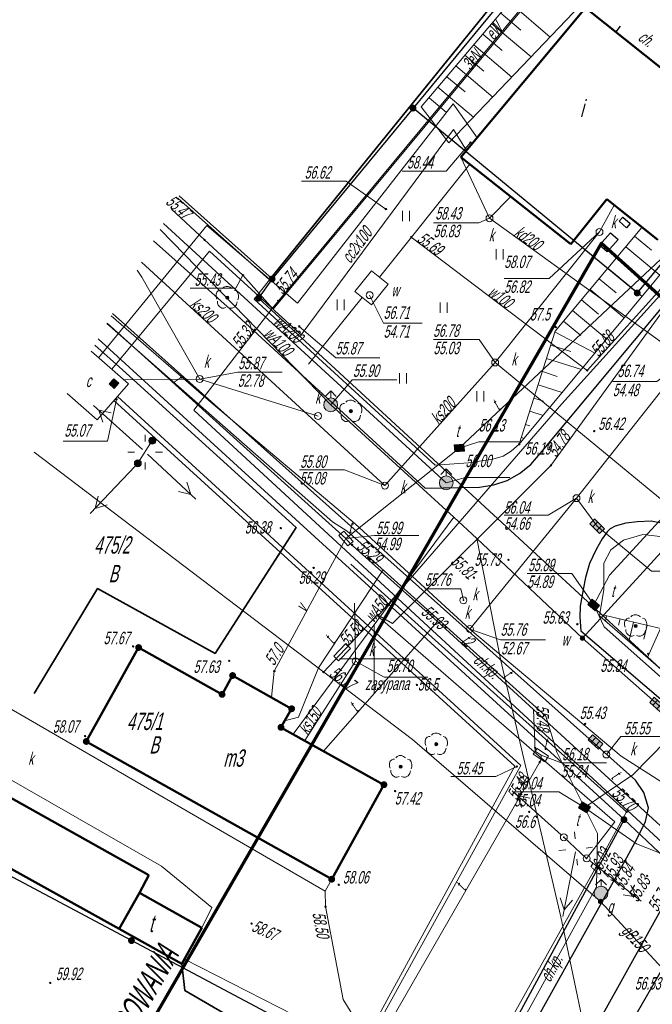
# Model space of a CAD drawing. Header units: millimetres. Extents: x 6567289036 to 6568990308, y 5976640423 to 5977332400.
# Tile 36 of 216: x 6567392461 to 6567438116, y 5976947484 to 5977018545. Entities that reach past the tile are written whole.
import ezdxf

# ---------------------------------------------------------------- set-up
doc = ezdxf.new("R2010")
doc.units = ezdxf.units.MM
doc.layers.add('0_PODKŁADANKI', color=7, linetype='Continuous')
doc.styles.get("Standard").update_dxf_attribs({"font": 'arial.ttf'})

# ---------------------------------------------------------------- blocks, each defined once
blk = doc.blocks.new('EGBP04_03')
at = {"linetype": 'Continuous', "lineweight": 13}
for color, points in [(7, [(0, -0.5, 1), (0, 0.5, 1)]), (0, [(0, -0.1, 1), (0, 0.1, 1)])]:
    blk.add_hatch(color=color, dxfattribs=at).paths.add_polyline_path(points)
at = {"color": 0, "linetype": 'Continuous', "lineweight": 13}
blk.add_circle((0, 0), 0.1, dxfattribs=at)
blk = doc.blocks.new('RTPW01')
at = {"linetype": 'Continuous', "lineweight": 13}
blk.add_hatch(color=0, dxfattribs=at).paths.add_polyline_path([(0, -0.1, 1), (0, 0.1, 1)])
at = {"color": 0, "linetype": 'Continuous', "lineweight": 13}
blk.add_circle((0, 0), 0.1, dxfattribs=at)
blk = doc.blocks.new('RTPW02')
at = {"linetype": 'Continuous', "lineweight": 13}
blk.add_hatch(color=0, dxfattribs=at).paths.add_polyline_path([(0, -0.1, 1), (0, 0.1, 1)])
at = {"color": 0, "linetype": 'Continuous', "lineweight": 13}
blk.add_circle((0, 0), 0.1, dxfattribs=at)
blk = doc.blocks.new('SUUS22_1B')
at = {"linetype": 'Continuous', "lineweight": 18}
blk.add_hatch(color=7, dxfattribs=at).paths.add_polyline_path([(-0.7, 0.5), (0.7, 0.5), (0.7, -0.5), (-0.7, -0.5), (-0.7, 0.5)])
at = {"color": 0, "linetype": 'Continuous', "lineweight": 18, "flags": 128}
blk.add_lwpolyline([(-0.7, 0.5), (0.7, 0.5), (0.7, -0.5), (-0.7, -0.5), (-0.7, 0.5)], close=True, dxfattribs=at)
blk = doc.blocks.new('SUUS22_1A')
at = {"linetype": 'Continuous', "lineweight": 18}
blk.add_hatch(color=7, dxfattribs=at).paths.add_polyline_path([(-0.5, 0.5), (0.5, 0.5), (0.5, -0.5), (-0.5, -0.5), (-0.5, 0.5)])
at = {"color": 0, "linetype": 'Continuous', "lineweight": 18, "flags": 128}
blk.add_lwpolyline([(-0.5, 0.5), (0.5, 0.5), (0.5, -0.5), (-0.5, -0.5), (-0.5, 0.5)], close=True, dxfattribs=at)
blk = doc.blocks.new('SUUS22_01')
at = {"color": 0, "linetype": 'Continuous', "lineweight": 13}
blk.add_circle((0, 0), 0.5, dxfattribs=at)
blk = doc.blocks.new('SUUS25')
at = {"linetype": 'Continuous', "lineweight": 13}
blk.add_hatch(color=0, dxfattribs=at).paths.add_polyline_path([(0, -0.32, 1), (0, 0.32, 1)])
at = {"color": 0, "linetype": 'Continuous', "lineweight": 13}
blk.add_circle((0, 0), 0.316, dxfattribs=at)
blk = doc.blocks.new('SUUS05')
at = {"linetype": 'Continuous', "lineweight": 18}
blk.add_hatch(color=7, dxfattribs=at).paths.add_polyline_path([(-1, 0.5), (-1, -0.5), (1, -0.5), (1, 0.5), (-0.9, 0.5)])
at = {"color": 0, "linetype": 'Continuous', "lineweight": 18, "flags": 128}
for points in [[(-1, 0.5), (-1, -0.5), (1, -0.5), (1, 0.5), (-0.9, 0.5)], [(-0.4, 0.5), (-0.4, -0.5)]]:
    blk.add_lwpolyline(points, close=True, dxfattribs=at)
blk.add_lwpolyline([(0.4, 0.5), (0.4, -0.5)], dxfattribs=at)
blk = doc.blocks.new('BUIB04_01')
at = {"linetype": 'Continuous', "lineweight": 18}
blk.add_hatch(color=7, dxfattribs=at).paths.add_polyline_path([(0, -0.5, 1), (0, 0.5, 1)])
at = {"color": 0, "linetype": 'Continuous', "lineweight": 18}
blk.add_circle((0, 0), 0.5, dxfattribs=at)
blk = doc.blocks.new('SUUS02')
at = {"linetype": 'Continuous', "lineweight": 18}
blk.add_hatch(color=7, dxfattribs=at).paths.add_polyline_path([(0, -1, 1), (0, 1, 1)])
at = {"color": 0, "linetype": 'Continuous', "lineweight": 18, "flags": 128}
for points in [[(0, 2), (-0.8, 1.2)], [(0, 1), (0, 2)], [(0, 2), (0.8, 1.2)]]:
    blk.add_lwpolyline(points, dxfattribs=at)
at = {"color": 0, "linetype": 'Continuous', "lineweight": 18}
blk.add_circle((0, 0), 1, dxfattribs=at)
blk = doc.blocks.new('SUSM01_01')
at = {"color": 0, "linetype": 'Continuous', "lineweight": 18, "flags": 128}
for points in [[(-1, 1), (-1.7, 1.7)], [(1.1, 1), (1.7, 1.7)], [(-1, -1.1), (-1.7, -1.8)], [(1.1, -1.1), (1.7, -1.7)]]:
    blk.add_lwpolyline(points, dxfattribs=at)
blk = doc.blocks.new('SUPE04')
at = {"color": 0, "linetype": 'Continuous', "lineweight": 18, "flags": 128}
for points in [[(0.5, 0), (10, 0)], [(9, 0), (7.4, 0.9)], [(9, 0), (7.4, -0.9)]]:
    blk.add_lwpolyline(points, dxfattribs=at)
blk = doc.blocks.new('SUPS01_08')
at = {"linetype": 'Continuous', "lineweight": 13}
blk.add_hatch(color=0, dxfattribs=at).paths.add_polyline_path([(0, -0.1, 1), (0, 0.1, 1)])
at = {"color": 0, "linetype": 'Continuous', "lineweight": 13}
blk.add_circle((0, 0), 0.1, dxfattribs=at)
blk = doc.blocks.new('OBOP02_01')
at = {"linetype": 'Continuous', "lineweight": 13}
blk.add_hatch(color=0, dxfattribs=at).paths.add_polyline_path([(0, -0.22, 1), (0, 0.22, 1)])
at = {"color": 0, "linetype": 'Continuous', "lineweight": 18, "flags": 128}
for points in [[(0.7, 1.3), (0.4, 1.5), (0.1, 1.6), (-0.2, 1.6), (-0.5, 1.5), (-0.7, 1.3)], [(-0.9, 1.1), (-1.1, 1.1), (-1.3, 1), (-1.5, 0.8), (-1.6, 0.5), (-1.6, 0.1), (-1.5, -0.2)], [(1.5, -0.3), (1.6, 0), (1.6, 0.3), (1.5, 0.7), (1.3, 1), (1, 1.1)], [(-1.4, -0.5), (-1.4, -0.8), (-1.3, -1.1), (-1.1, -1.3), (-0.8, -1.5), (-0.5, -1.5), (-0.2, -1.4)], [(0.1, -1.4), (0.4, -1.5), (0.7, -1.5), (1.1, -1.3), (1.3, -1), (1.4, -0.6)]]:
    blk.add_lwpolyline(points, dxfattribs=at)
at = {"color": 0, "linetype": 'Continuous', "lineweight": 13}
blk.add_circle((0, 0), 0.224, dxfattribs=at)
blk = doc.blocks.new('PTTU04_1')
at = {"color": 0, "linetype": 'Continuous', "lineweight": 18, "flags": 128}
for points in [[(-0.5, 0.7), (-0.5, -0.8)], [(0.5, 0.7), (0.5, -0.8)]]:
    blk.add_lwpolyline(points, dxfattribs=at)

msp = doc.modelspace()

# ---------------------------------------------------------------- linework, layer by layer
at = {"layer": '0_PODKŁADANKI', "lineweight": 35, "flags": 128}
for points in [[(6567428513.345362, 5977022025.753954), (6567410486.345362, 5976999772.753954), (6567403871.345362, 5977005663.753954)], [(6567393506.345362, 5976969912.753954), (6567398086.345362, 5976977492.753954), (6567406566.345362, 5976972812.753954), (6567412406.345362, 5976981892.753954), (6567399886.345362, 5976993262.753954), (6567397880.345362, 5976995066.753954)], [(6567414336.345362, 5976921872.753954), (6567417416.345362, 5976927752.753954), (6567411786.345362, 5976944172.753954), (6567404386.345362, 5976948472.753954), (6567404166.345362, 5976950402.753954)]]:
    msp.add_lwpolyline(points, dxfattribs=at)
at = {"layer": '0_PODKŁADANKI', "lineweight": 18, "flags": 128}
for points in [[(6567420846.345362, 5977012162.753954), (6567428841.345362, 5977021847.753954)], [(6567429335.345362, 5977021579.753954), (6567421446.345362, 5977012252.753954)], [(6567423426.345362, 5977009662.753954), (6567432967.345362, 5977019606.753954)], [(6567410676.345362, 5976999832.753954), (6567420846.345362, 5977012162.753954)], [(6567420846.345362, 5977012162.753954), (6567437026.345362, 5976998822.753954)], [(6567421446.345362, 5977012252.753954), (6567423426.345362, 5977009662.753954)], [(6567437026.345362, 5976998822.753954), (6567447625.345362, 5977011645.753954)], [(6567403961.345362, 5977005823.753954), (6567410676.345362, 5976999832.753954)], [(6567441676.345362, 5977003742.753954), (6567428516.345362, 5976987902.753954), (6567427936.345362, 5976987402.753954), (6567427346.345362, 5976987032.753954), (6567426596.345362, 5976986822.753954), (6567424856.345362, 5976986552.753954), (6567422446.345362, 5976986392.753954)], [(6567428516.345362, 5976987902.753954), (6567431116.345362, 5976996062.753954), (6567437366.345362, 5977003552.753954)], [(6567422446.345362, 5976986392.753954), (6567409376.345362, 5976998382.753954), (6567410486.345362, 5976999772.753954)], [(6567409706.345362, 5976998452.753954), (6567410676.345362, 5976999832.753954)], [(6567443626.345362, 5976967172.753954), (6567409706.345362, 5976998452.753954)], [(6567436076.345362, 5976960812.753954), (6567398126.345362, 5976995501.753954)], [(6567402026.345362, 5976988162.753954), (6567400986.345362, 5976986532.753954)], [(6567434622.807687, 5976979321.49756), (6567435124.200383, 5976980295.700907), (6567436043.65381, 5976980991.141991), (6567437425.408957, 5976981379.259321), (6567438683.247181, 5976981237.043081), (6567439530.961826, 5976980602.639246), (6567441853.400214, 5976978630.892756), (6567443145.135481, 5976980182.824238)], [(6567420496.345362, 5976933142.753954), (6567422994.361705, 5976937655.502974), (6567426342.006224, 5976943590.545176), (6567434766.95997, 5976958665.408381), (6567436260.783773, 5976961365.678553), (6567422451.746356, 5976973774.434593), (6567416370.903897, 5976979241.924596)], [(6567434306.345362, 5976975522.753954), (6567434626.345362, 5976977422.753954), (6567434622.807687, 5976979321.49756)], [(6567477336.345362, 5976939502.753954), (6567477016.345362, 5976939082.753954), (6567473776.345362, 5976940852.753954), (6567459646.345362, 5976953582.753954), (6567459266.345362, 5976953112.753954), (6567455565.678967, 5976956672.909299), (6567444480.641101, 5976966670.956593), (6567434306.345362, 5976975522.753954)], [(6567434326.345362, 5976975642.753954), (6567438816.345362, 5976974582.753954), (6567456156.345362, 5976960182.753954), (6567460796.345362, 5976956132.753954), (6567471216.345362, 5976949712.753954), (6567480436.345362, 5976944682.753954)], [(6567401046.345362, 5976973232.753954), (6567397266.345362, 5976966452.753954)], [(6567407066.345362, 5976969852.753954), (6567401046.345362, 5976973232.753954)], [(6567407826.345362, 5976971212.753954), (6567407066.345362, 5976969852.753954)], [(6567412086.345362, 5976968812.753954), (6567407826.345362, 5976971212.753954)], [(6567405606.345362, 5976952992.753954), (6567406336.345362, 5976954462.753954), (6567402706.345362, 5976957442.753953), (6567388526.345362, 5976965562.753954), (6567390786.345362, 5976969382.753954), (6567414496.345362, 5976955652.753954), (6567414976.345362, 5976956512.753954)], [(6567411316.345362, 5976967472.753954), (6567412086.345362, 5976968812.753954)], [(6567418746.345362, 5976963332.753954), (6567411316.345362, 5976967472.753954)], [(6567397266.345362, 5976966452.753954), (6567414976.345362, 5976956512.753954)], [(6567414976.345362, 5976956512.753954), (6567418746.345362, 5976963332.753954)], [(6567400526.345362, 5976952082.753954), (6567379807.345362, 5976963095.753954)], [(6567436076.345362, 5976960812.753954), (6567416336.345362, 5976924322.753954)], [(6567441906.345362, 5976955342.753954), (6567436076.345362, 5976960812.753954)], [(6567431729.599092, 5976959539.655095), (6567433378.336569, 5976958014.056304)], [(6567414496.345362, 5976955652.753954), (6567414537.296734, 5976954531.282506), (6567415800.10845, 5976947842.549506), (6567421156.676986, 5976939204.331522), (6567422994.361705, 5976937655.502974)], [(6567430626.345362, 5976935792.753954), (6567440756.345362, 5976953352.753954)], [(6567412056.345362, 5976945962.753954), (6567400526.345362, 5976952082.753954)], [(6567420496.345362, 5976933142.753954), (6567420446.345362, 5976933232.753954), (6567420467.72006, 5976933685.850367), (6567420042.646335, 5976934924.456409), (6567418708.363241, 5976937207.573153), (6567415616.879412, 5976942133.856288), (6567412278.257594, 5976946709.605599), (6567404346.345362, 5976950742.753954)]]:
    msp.add_lwpolyline(points, dxfattribs=at)
at = {"layer": '0_PODKŁADANKI', "linetype": 'Continuous', "lineweight": 25, "flags": 128}
for points in [[(6567428841.345362, 5977021847.753954), (6567420846.345362, 5977012162.753954)], [(6567435804.345362, 5977018065.753954), (6567435486.345362, 5977017672.753954)], [(6567402124.345362, 5977002574.753954), (6567407856.345362, 5976997462.753954), (6567421716.345362, 5976984742.753954), (6567425656.345362, 5976984812.753954), (6567426686.345362, 5976984982.753954), (6567427636.345362, 5976985282.753954), (6567428536.345362, 5976985782.753954), (6567429346.345362, 5976986432.753954), (6567430156.345362, 5976987402.753954), (6567446776.345362, 5977007302.753954), (6567447146.345362, 5977007772.753954), (6567447226.345362, 5977008382.753954), (6567447066.345362, 5977009202.753954), (6567446726.345362, 5977010042.753954), (6567446406.345362, 5977010582.753954), (6567439429.345362, 5977016096.753954)], [(6567420846.345362, 5977012162.753954), (6567410676.345362, 5976999832.753954)], [(6567437026.345362, 5976998822.753954), (6567420846.345362, 5977012162.753954)], [(6567447625.345362, 5977011645.753954), (6567437026.345362, 5976998822.753954)], [(6567410676.345362, 5976999832.753954), (6567403961.345362, 5977005823.753954)], [(6567410676.345362, 5976999832.753954), (6567409706.345362, 5976998452.753954)], [(6567443626.345362, 5976967172.753954), (6567409706.345362, 5976998452.753954)], [(6567421886.345362, 5976932352.753954), (6567427720.887518, 5976942718.183038), (6567436127.309269, 5976957823.774841), (6567437042.794329, 5976959505.205244), (6567437636.214767, 5976960670.930112), (6567437832.901627, 5976961671.575739), (6567437509.834615, 5976962780.404442), (6567436896.619773, 5976963666.182482), (6567399160.345362, 5976997330.753954)], [(6567436076.345362, 5976960812.753954), (6567398126.345362, 5976995501.753954)], [(6567438786.345362, 5976982202.753954), (6567438026.345362, 5976982352.753954), (6567437036.345362, 5976982312.753954), (6567436206.345362, 5976982202.753954), (6567435446.345362, 5976981992.753954), (6567435086.345362, 5976981792.753954), (6567434866.345362, 5976981592.753954), (6567434496.345362, 5976981082.753954), (6567434056.345362, 5976980312.753954), (6567433586.345362, 5976979292.753954), (6567433296.345362, 5976978282.753954), (6567433116.345362, 5976977422.753954), (6567432906.345362, 5976976212.753954), (6567432876.345362, 5976975422.753954), (6567432956.345362, 5976974432.753954), (6567443513.055226, 5976965412.857197)], [(6567401046.345362, 5976973232.753954), (6567397266.345362, 5976966452.753954)], [(6567407066.345362, 5976969852.753954), (6567401046.345362, 5976973232.753954)], [(6567407826.345362, 5976971212.753954), (6567407066.345362, 5976969852.753954)], [(6567412086.345362, 5976968812.753954), (6567407826.345362, 5976971212.753954)], [(6567412086.345362, 5976968812.753954), (6567411316.345362, 5976967472.753954)], [(6567418746.345362, 5976963332.753954), (6567411316.345362, 5976967472.753954)], [(6567414976.345362, 5976956512.753954), (6567397266.345362, 5976966452.753954)], [(6567418746.345362, 5976963332.753954), (6567414976.345362, 5976956512.753954)], [(6567400526.345362, 5976952082.753954), (6567379807.345362, 5976963095.753954)], [(6567436076.345362, 5976960812.753954), (6567416336.345362, 5976924322.753954)], [(6567441906.345362, 5976955342.753954), (6567436076.345362, 5976960812.753954)], [(6567476506.345362, 5976927842.753954), (6567450939.492299, 5976950965.088134), (6567443881.006029, 5976957379.294816), (6567442908.718981, 5976958060.30599), (6567441963.26393, 5976958330.204515), (6567441072.264505, 5976958077.80039), (6567440220.957372, 5976957026.5912), (6567439520.345037, 5976955716.042579), (6567431111.370802, 5976940601.446578)], [(6567440756.345362, 5976953352.753954), (6567430626.345362, 5976935792.753954)], [(6567412056.345362, 5976945962.753954), (6567400526.345362, 5976952082.753954)]]:
    msp.add_lwpolyline(points, dxfattribs=at)
at = {"layer": '0_PODKŁADANKI', "linetype": 'Continuous', "lineweight": 18, "flags": 128}
for points in [[(6567403418.345362, 5977004862.753954), (6567405806.345362, 5977002652.753954), (6567408576.345362, 5977000102.753954), (6567410746.345362, 5976997642.753954), (6567430212.345362, 5977021103.753954)], [(6567480346.345362, 5976820602.753954), (6567487686.345362, 5976837452.753954), (6567490396.345362, 5976844702.753954), (6567493066.345362, 5976848132.753954), (6567498106.345362, 5976860252.753954), (6567502946.345362, 5976867632.753954), (6567511786.345362, 5976885232.753954), (6567512606.345362, 5976891732.753954), (6567504026.345362, 5976897192.753953), (6567498716.345362, 5976902232.753954), (6567495126.345362, 5976908132.753954), (6567471616.345362, 5976929802.753954), (6567441046.345362, 5976957112.753954), (6567405036.345362, 5976990362.753954), (6567410676.345362, 5976997712.753954), (6567430122.345362, 5977021151.753954)], [(6567427826.345362, 5977019782.753954), (6567430756.345362, 5977017292.753954)], [(6567427176.345362, 5977019022.753954), (6567428616.345362, 5977017792.753954)], [(6567426526.345362, 5977018252.753954), (6567429366.345362, 5977015852.753954)], [(6567425876.345362, 5977017492.753954), (6567427276.345362, 5977016312.753954)], [(6567425236.345362, 5977016732.753954), (6567427976.345362, 5977014402.753954)], [(6567424586.345362, 5977015972.753954), (6567425946.345362, 5977014822.753954)], [(6567423936.345362, 5977015202.753954), (6567426596.345362, 5977012962.753954)], [(6567423296.345362, 5977014432.753954), (6567424606.345362, 5977013342.753954)], [(6567422646.345362, 5977013672.753954), (6567425206.345362, 5977011512.753954)], [(6567398146.345362, 5976994152.753954), (6567405966.345362, 5977003692.753953), (6567412516.345362, 5976998092.753954), (6567423746.345362, 5977012462.753954), (6567425506.345362, 5977009992.753954)], [(6567422006.345362, 5977012912.753954), (6567423256.345362, 5977011852.753954)], [(6567448879.345362, 5977010963.753954), (6567445026.345362, 5977005692.753953), (6567431576.345362, 5976990822.753954), (6567418306.345362, 5976975492.753954), (6567435406.345362, 5976960662.753954), (6567433378.336569, 5976958014.056304)], [(6567424706.345362, 5977009092.753954), (6567423766.345362, 5977010622.753954), (6567412766.345362, 5976995792.753954), (6567406166.345362, 5977001842.753954), (6567399106.345362, 5976993322.753954)], [(6567424986.345362, 5977009672.753954), (6567423246.345362, 5977007622.753954), (6567420071.345362, 5977007622.753954)], [(6567424956.345362, 5976974562.753954), (6567432646.345362, 5976984012.753954), (6567440546.345362, 5976994002.753954), (6567450076.345362, 5977005632.753954), (6567452619.345362, 5977008932.753954)], [(6567418416.345362, 5976999972.753954), (6567424946.345362, 5977008112.753954)], [(6567420716.345362, 5977002842.753954), (6567433406.345362, 5976993232.753954), (6567445406.345362, 5977006502.753954), (6567452901.345362, 5977008779.753954)], [(6567440546.345362, 5976994002.753954), (6567426366.345362, 5977004212.753954), (6567424306.345362, 5977008622.753954)], [(6567418896.345362, 5977004872.753954), (6567416016.345362, 5977006882.753954), (6567412790.345362, 5977006882.753954)], [(6567457515.345362, 5977006273.753954), (6567455256.345362, 5977003832.753954), (6567448676.345362, 5976997552.753954), (6567440266.345362, 5977002712.753954), (6567424186.345362, 5976987632.753954), (6567416006.345362, 5976981102.753954)], [(6567433226.345362, 5976961692.753953), (6567436716.345362, 5976964052.753954), (6567441516.345362, 5976968962.753954), (6567440226.345362, 5976969772.753954), (6567434636.345362, 5976974732.753954), (6567433886.345362, 5976976302.753954), (6567435026.345362, 5976978462.753954), (6567443306.345362, 5976987442.753953), (6567444566.345362, 5976989742.753954), (6567457644.345362, 5977006203.753954)], [(6567427906.345362, 5977005772.753954), (6567426366.345362, 5977004212.753954)], [(6567434306.345362, 5977003222.753954), (6567435366.345362, 5977005162.753954)], [(6567402843.345362, 5977003845.753954), (6567423246.345362, 5976985122.753954)], [(6567414396.345362, 5976971462.753954), (6567418286.345362, 5976975602.753954), (6567419356.345362, 5976974972.753954), (6567430796.345362, 5976986372.753954), (6567440176.345362, 5976999302.753954), (6567447436.345362, 5976994482.753954), (6567461172.345362, 5977004287.753954)], [(6567426366.345362, 5977004212.753954), (6567425586.345362, 5977003892.753954), (6567422328.345362, 5977003892.753954)], [(6567402596.345362, 5977003409.753954), (6567414906.345362, 5976990752.753954), (6567423786.345362, 5976982632.753954), (6567425456.345362, 5976981102.753954), (6567433076.345362, 5976973902.753954), (6567444886.345362, 5976963502.753954), (6567457266.345362, 5976953792.753954), (6567460196.345362, 5976952582.753954), (6567462116.345362, 5976951692.753953)], [(6567418816.345362, 5976984922.753954), (6567426776.345362, 5976993802.753954), (6567434306.345362, 5977003222.753954)], [(6567434306.345362, 5977003222.753954), (6567430676.345362, 5976999872.753954), (6567427431.345362, 5976999872.753954)], [(6567436836.345362, 5977002912.753954), (6567438066.345362, 5977001902.753954)], [(6567436196.345362, 5977002152.753954), (6567438656.345362, 5977000102.753954)], [(6567401256.345362, 5977001038.753954), (6567418816.345362, 5976984922.753954)], [(6567435556.345362, 5977001382.753954), (6567436796.345362, 5977000352.753954)], [(6567400930.345362, 5977000461.753954), (6567401286.345362, 5976999972.753954), (6567405456.345362, 5976992612.753954), (6567413996.345362, 5976989942.753953)], [(6567434916.345362, 5977000622.753954), (6567437376.345362, 5976998562.753954)], [(6567408576.345362, 5977000102.753954), (6567408056.345362, 5976999172.753954), (6567404773.345362, 5976999172.753954)], [(6567433076.345362, 5976973902.753954), (6567457146.345362, 5977000192.753953), (6567458436.345362, 5976999272.753954)], [(6567434276.345362, 5976999852.753954), (6567435516.345362, 5976998822.753954)], [(6567433636.345362, 5976999082.753954), (6567436096.345362, 5976997022.753954)], [(6567417176.345362, 5976998502.753954), (6567413296.345362, 5976993682.753954)], [(6567417716.345362, 5976998662.753954), (6567418726.345362, 5976996642.753954), (6567421512.345362, 5976996642.753954)], [(6567432996.345362, 5976998322.753954), (6567434226.345362, 5976997282.753954)], [(6567432356.345362, 5976997552.753954), (6567434826.345362, 5976995482.753954)], [(6567424956.345362, 5976974562.753954), (6567416666.345362, 5976982162.753954), (6567406436.345362, 5976990762.753954), (6567399069.345362, 5976997170.753954)], [(6567431716.345362, 5976996782.753954), (6567432946.345362, 5976995752.753954)], [(6567433226.345362, 5976961692.753953), (6567431226.345362, 5976965672.753954), (6567430436.345362, 5976968272.753954), (6567417596.345362, 5976979832.753954), (6567417686.345362, 5976980242.753954), (6567416106.345362, 5976981622.753954), (6567415036.345362, 5976982302.753954), (6567398753.345362, 5976996610.753954)], [(6567416316.345362, 5976980742.753954), (6567416006.345362, 5976981102.753954), (6567398769.345362, 5976996638.753954)], [(6567412636.345362, 5976996412.753954), (6567415266.345362, 5976994132.753954), (6567418447.345362, 5976994132.753954)], [(6567426776.345362, 5976993802.753954), (6567425626.345362, 5976995452.753954), (6567422317.345362, 5976995452.753954)], [(6567431096.345362, 5976996002.753954), (6567433986.345362, 5976994482.753954)], [(6567397625.345362, 5976994615.753954), (6567400316.345362, 5976992272.753954), (6567398056.345362, 5976989672.753954), (6567395895.345362, 5976991554.753954)], [(6567430786.345362, 5976995052.753954), (6567432246.345362, 5976994592.753954)], [(6567430486.345362, 5976994092.753954), (6567433006.345362, 5976993302.753954)], [(6567440546.345362, 5976994002.753954), (6567438436.345362, 5976992422.753954), (6567435261.345362, 5976992422.753954)], [(6567426776.345362, 5976993802.753954), (6567452126.345362, 5976972902.753954), (6567470336.345362, 5976959082.753954), (6567488046.345362, 5976958842.753954), (6567502906.345362, 5976957872.753954), (6567519826.345362, 5976957212.753954)], [(6567405456.345362, 5976992612.753954), (6567400006.345362, 5976992552.753954)], [(6567405456.345362, 5976992612.753954), (6567408196.345362, 5976993102.753954), (6567411403.345362, 5976993102.753954)], [(6567414906.345362, 5976990752.753954), (6567416446.345362, 5976992542.753954), (6567419672.345362, 5976992542.753954)], [(6567430186.345362, 5976993142.753954), (6567431246.345362, 5976992802.753954)], [(6567429876.345362, 5976992192.753953), (6567431616.345362, 5976991642.753954)], [(6567389476.345362, 5976825752.753954), (6567377386.345362, 5976832842.753954), (6567394956.345362, 5976863312.753954), (6567377666.345362, 5976872762.753954), (6567407636.345362, 5976926832.753954), (6567417246.345362, 5976944642.753954), (6567428206.345362, 5976964672.753954), (6567399246.345362, 5976991052.753954)], [(6567399516.345362, 5976991342.753954), (6567428616.345362, 5976964712.753954), (6567417426.345362, 5976944412.753954), (6567407866.345362, 5976926692.753953), (6567378136.345362, 5976872992.753954), (6567395446.345362, 5976863422.753954), (6567377906.345362, 5976833012.753954), (6567389676.345362, 5976826092.753954)], [(6567399456.345362, 5976991142.753954), (6567398796.345362, 5976988132.753954), (6567395608.345362, 5976988132.753954)], [(6567429576.345362, 5976991232.753954), (6567430256.345362, 5976991012.753954)], [(6567429276.345362, 5976990282.753954), (6567430246.345362, 5976989972.753954)], [(6567428966.345362, 5976989332.753954), (6567429266.345362, 5976989242.753954)], [(6567401506.345362, 5976988092.753954), (6567401506.345362, 5976988592.753954)], [(6567428666.345362, 5976988382.753954), (6567428866.345362, 5976988312.753954)], [(6567424186.345362, 5976987632.753954), (6567425596.345362, 5976988072.753954), (6567428503.345362, 5976988072.753954)], [(6567393503.345362, 5976987324.753954), (6567420806.345362, 5976966592.753954)], [(6567400256.345362, 5976987342.753954), (6567400756.345362, 5976987342.753954)], [(6567402256.345362, 5976987342.753954), (6567402756.345362, 5976987342.753954)], [(6567401506.345362, 5976986092.753954), (6567401506.345362, 5976986592.753954)], [(6567418816.345362, 5976984922.753954), (6567415896.345362, 5976986052.753954), (6567412651.345362, 5976986052.753954)], [(6567423246.345362, 5976985122.753954), (6567424626.345362, 5976985502.753954), (6567427833.345362, 5976985502.753954)], [(6567432646.345362, 5976984012.753954), (6567430596.345362, 5976982782.753954), (6567427415.345362, 5976982782.753954)], [(6567432646.345362, 5976984012.753954), (6567434136.345362, 5976981982.753954)], [(6567423786.345362, 5976982632.753954), (6567412206.345362, 5976966972.753954)], [(6567434136.345362, 5976981982.753954), (6567438046.345362, 5976978732.753955), (6567440676.345364, 5976978732.753955)], [(6567410626.345362, 5976969642.753954), (6567410836.345362, 5976971532.753954), (6567416006.345362, 5976981102.753954)], [(6567416006.345362, 5976981102.753954), (6567418056.345362, 5976981312.753954), (6567421256.345362, 5976981312.753954)], [(6567440854.554049, 5976910329.665851), (6567436576.345362, 5976929632.753954), (6567431506.345362, 5976953792.753954), (6567427166.345362, 5976972402.753954), (6567425456.345362, 5976981102.753954)], [(6567429546.345362, 5976968762.753954), (6567422616.345362, 5976975122.753954), (6567416316.345362, 5976980742.753954)], [(6567418686.345362, 5976978842.753954), (6567414016.345362, 5976971772.753954), (6567412586.345362, 5976968202.753954), (6567411576.345362, 5976967932.753954)], [(6567433886.345362, 5976976302.753954), (6567432306.345362, 5976978582.753954), (6567429086.345362, 5976978582.753954)], [(6567413046.345362, 5976966512.753954), (6567416706.345362, 5976972242.753954), (6567416616.345362, 5976976442.753953)], [(6567434816.345362, 5976975522.753954), (6567434726.345362, 5976975142.753954)], [(6567422616.345362, 5976975122.753954), (6567414376.345362, 5976965762.753954)], [(6567435786.345362, 5976975302.753954), (6567435676.345362, 5976974842.753954)], [(6567436756.345362, 5976975062.753954), (6567436428.933589, 5976973676.0688)], [(6567437736.345362, 5976974842.753954), (6567437506.345362, 5976973842.753954)], [(6567424956.345362, 5976974562.753954), (6567427156.345362, 5976973792.753954), (6567430401.345362, 5976973792.753954)], [(6567424956.345362, 5976974562.753954), (6567435876.345362, 5976965392.753954), (6567441926.345362, 5976961512.753954), (6567461356.345362, 5976949612.753954), (6567513116.345362, 5976918322.753954), (6567517946.345362, 5976914272.753954)], [(6567438706.345362, 5976974602.753954), (6567437777.378098, 5976972502.900867)], [(6567416706.345362, 5976972242.753954), (6567418776.345362, 5976971082.753954), (6567421919.345362, 5976971082.753954)], [(6567429546.345362, 5976968762.753954), (6567429666.345362, 5976965742.753954), (6567430086.345362, 5976965462.753954), (6567430076.345362, 5976965112.753954), (6567418216.345362, 5976944482.753954), (6567415636.345362, 5976941072.753954), (6567411176.345362, 5976931162.753954), (6567410336.345362, 5976925202.753954), (6567408956.345362, 5976922342.753954), (6567408766.345362, 5976921872.753954), (6567387276.345362, 5976880742.753954), (6567387026.345362, 5976880322.753954), (6567386776.345362, 5976879902.753954), (6567361346.345362, 5976835862.753954), (6567361156.345362, 5976835392.753954), (6567360956.345362, 5976834942.753953)], [(6567519176.345362, 5976887982.753954), (6567513866.345362, 5976886252.753954), (6567500486.345362, 5976893422.753954), (6567499056.345362, 5976903402.753954), (6567444806.345362, 5976953002.753954), (6567444976.345362, 5976954622.753954), (6567429546.345362, 5976968762.753954)], [(6567438856.345362, 5976950062.753954), (6567434386.345362, 5976954902.753954), (6567420806.345362, 5976966592.753954)], [(6567434806.345362, 5976965512.753954), (6567435846.345362, 5976966812.753954), (6567439136.345362, 5976966812.753954)], [(6567430086.345362, 5976965462.753954), (6567431546.345362, 5976964902.753954), (6567434817.345362, 5976964902.753954)], [(6567428336.345362, 5976964642.753954), (6567426826.345362, 5976963922.753954), (6567423581.345362, 5976963922.753954)], [(6567433226.345362, 5976961692.753953), (6567431376.345362, 5976962812.753954), (6567428150.345362, 5976962812.753954)], [(6567433226.345362, 5976961692.753953), (6567434166.345362, 5976959802.753954), (6567434086.345362, 5976955952.753954), (6567422326.345362, 5976934622.753954), (6567413156.345362, 5976918582.753954), (6567389736.345362, 5976877132.753954), (6567374486.345362, 5976850522.753954), (6567374006.345362, 5976848632.753954), (6567372676.345362, 5976847212.753954), (6567358606.345362, 5976822272.753954)], [(6567510356.345362, 5976876182.753954), (6567510326.345362, 5976881472.753954), (6567511616.345362, 5976887532.753954), (6567513716.345362, 5976892342.753954), (6567504526.345362, 5976897732.753954), (6567502706.345362, 5976899242.753954), (6567501696.345362, 5976900912.753954), (6567488616.345362, 5976913842.753954), (6567473846.345362, 5976927682.753954), (6567472276.345362, 5976928192.753953), (6567471696.345362, 5976930012.753954), (6567441026.345362, 5976957482.753954), (6567436976.345362, 5976959072.753954), (6567433226.345362, 5976961692.753953)]]:
    msp.add_lwpolyline(points, dxfattribs=at)
at = {"layer": '0_PODKŁADANKI', "linetype": 'Continuous', "lineweight": 50, "flags": 128}
for points in [[(6567424306.345362, 5977008622.753954), (6567433296.345362, 5977019392.753954)], [(6567433296.345362, 5977019392.753954), (6567444536.345362, 5977010462.753954)], [(6567432236.345362, 5977002332.753954), (6567424306.345362, 5977008622.753954)], [(6567434826.345362, 5977005582.753954), (6567432236.345362, 5977002332.753954)], [(6567438506.345362, 5977002662.753954), (6567434826.345362, 5977005582.753954)], [(6567397266.345362, 5976966452.753954), (6567401046.345362, 5976973232.753954)], [(6567401046.345362, 5976973232.753954), (6567407066.345362, 5976969852.753954)], [(6567407066.345362, 5976969852.753954), (6567407826.345362, 5976971212.753954)], [(6567407826.345362, 5976971212.753954), (6567412086.345362, 5976968812.753954)], [(6567412086.345362, 5976968812.753954), (6567411316.345362, 5976967472.753954)], [(6567382383.345362, 5976967652.753954), (6567401786.345362, 5976956792.753954)], [(6567411316.345362, 5976967472.753954), (6567418746.345362, 5976963332.753954)], [(6567414976.345362, 5976956512.753954), (6567397266.345362, 5976966452.753954)], [(6567399646.345362, 5976952922.753954), (6567380172.345362, 5976963740.753954)], [(6567418746.345362, 5976963332.753954), (6567414976.345362, 5976956512.753954)], [(6567401786.345362, 5976956792.753954), (6567401096.345362, 5976955522.753954)], [(6567401096.345362, 5976955522.753954), (6567399646.345362, 5976952922.753954)], [(6567401096.345362, 5976955522.753954), (6567399646.345362, 5976952922.753954)], [(6567405606.345362, 5976952992.753954), (6567401096.345362, 5976955522.753954)], [(6567399646.345362, 5976952922.753954), (6567404166.345362, 5976950402.753954)], [(6567404166.345362, 5976950402.753954), (6567405606.345362, 5976952992.753954)]]:
    msp.add_lwpolyline(points, dxfattribs=at)
at = {"layer": '0_PODKŁADANKI', "linetype": 'Continuous', "lineweight": 25, "flags": 128}
for points in [[(6567435726.345362, 5977004002.753954), (6567435986.345362, 5977004302.753954), (6567436506.345362, 5977003832.753954), (6567436246.345362, 5977003532.753954)], [(6567434296.345362, 5977002282.753954), (6567435096.345362, 5977003172.753954), (6567435646.345362, 5977002672.753954), (6567434856.345362, 5977001782.753954)]]:
    msp.add_lwpolyline(points, close=True, dxfattribs=at)
at = {"layer": '0_PODKŁADANKI', "lineweight": 70, "flags": 128}
msp.add_lwpolyline([(6567404736.345362, 5976739422.753954), (6567351762.778372, 5976777404.141075), (6567366146.075858, 5976800736.645169), (6567331457.154829, 5976823648.519215), (6567352156.941767, 5976859663.035738), (6567388004.251012, 5976922023.146966), (6567434454.322674, 5977002407.900146), (6567546736.345362, 5976901322.753954), (6567526086.345362, 5976874932.753954), (6567498709.432438, 5976815801.160638), (6567474536.620397, 5976767698.485344), (6567446143.972124, 5976711666.871627)], close=True, dxfattribs=at)
at = {"layer": '0_PODKŁADANKI', "linetype": 'Continuous', "lineweight": 18, "flags": 128}
for points in [[(6567416646.345362, 5976998922.753954), (6567417846.345362, 5977000422.753954), (6567419056.345362, 5976999462.753954), (6567417856.345362, 5976997962.753954)], [(6567415856.345362, 5976981642.753954), (6567416516.345362, 5976980882.753954), (6567416146.345362, 5976980562.753954), (6567415486.345362, 5976981322.753954)], [(6567429526.345362, 5976965532.753954), (6567429806.345362, 5976965952.753954), (6567430636.345362, 5976965402.753954), (6567430356.345362, 5976964982.753954)]]:
    msp.add_lwpolyline(points, close=True, dxfattribs=at)
at = {"layer": '0_PODKŁADANKI', "linetype": 'Continuous', "lineweight": 13, "flags": 128}
for points in [[(6567421696.345362, 5976977457.753954), (6567424292.627819, 5976977457.753954), (6567424486.345362, 5976976642.753954)], [(6567418036.345362, 5976969922.753954), (6567418036.345362, 5976974922.753954)], [(6567415536.345362, 5976972422.753954), (6567420536.345362, 5976972422.753954)]]:
    msp.add_lwpolyline(points, dxfattribs=at)
at = {"layer": '0_PODKŁADANKI', "lineweight": 18, "flags": 128}
msp.add_lwpolyline([(6567416346.345362, 5976973172.753954), (6567415476.345362, 5976972262.753954), (6567415126.345362, 5976972602.753954), (6567415986.345362, 5976973512.753954)], close=True, dxfattribs=at)
at = {"layer": '0_PODKŁADANKI'}
for p in [(6567425242.42404, 5976978280.250084), (6567424486.345362, 5976976642.753954), (6567423200.211297, 5976974701.338091), (6567421126.582017, 5976970531.819402), (6567422528.420372, 5976966260.746599), (6567419956.894574, 5976964629.574651), (6567429227.526678, 5976961375.145668), (6567436260.783773, 5976961365.678553), (6567431729.599092, 5976959539.655095), (6567434766.95997, 5976958665.408381), (6567433378.336569, 5976958014.056304), (6567436127.309269, 5976957823.774841), (6567436187.540201, 5976957800.491261), (6567437744.76632, 5976956755.955276), (6567414537.296734, 5976954531.282506), (6567409195.291162, 5976953314.988068)]:
    msp.add_point(p, dxfattribs=at)

# ---------------------------------------------------------------- block references
at = {"layer": '0_PODKŁADANKI', "linetype": 'Continuous', "xscale": 500, "yscale": 500, "zscale": 500}
for name, p in [('EGBP04_03', (6567420846.345362, 5977012162.753954)), ('SUPS01_08', (6567424986.345362, 5977009672.753954)), ('SUPS01_08', (6567418896.345362, 5977004872.753954)), ('PTTU04_1', (6567420336.345362, 5977004392.753954)), ('SUUS22_01', (6567426366.345362, 5977004212.753954)), ('SUUS22_01', (6567434306.345362, 5977003222.753954)), ('SUPS01_08', (6567405806.345362, 5977002652.753954)), ('SUPS01_08', (6567420716.345362, 5977002842.753954)), ('PTTU04_1', (6567427106.345362, 5977001632.753954)), ('SUPS01_08', (6567408576.345362, 5977000102.753954)), ('EGBP04_03', (6567410676.345362, 5976999832.753954)), ('OBOP02_01', (6567407446.345362, 5976998482.753954)), ('SUUS22_01', (6567417716.345362, 5976998662.753954)), ('EGBP04_03', (6567437026.345362, 5976998822.753954)), ('EGBP04_03', (6567409706.345362, 5976998452.753954)), ('SUPS01_08', (6567411116.345362, 5976998242.753954)), ('PTTU04_1', (6567415626.345362, 5976997992.753954)), ('SUPS01_08', (6567410686.345362, 5976997722.753954)), ('PTTU04_1', (6567423066.345362, 5976997792.753954)), ('SUPS01_08', (6567412636.345362, 5976996412.753954)), ('RTPW01', (6567431146.345362, 5976996362.753954)), ('SUUS22_01', (6567426776.345362, 5976993802.753954)), ('SUPS01_08', (6567433406.345362, 5976993232.753954)), ('SUUS22_01', (6567405456.345362, 5976992612.753954)), ('PTTU04_1', (6567420126.345362, 5976992682.753954)), ('SUUS02', (6567414906.345362, 5976990752.753954)), ('SUPS01_08', (6567399456.345362, 5976991142.753954)), ('OBOP02_01', (6567416356.345362, 5976990292.753954)), ('PTTU04_1', (6567425706.345362, 5976991382.753954)), ('SUUS22_01', (6567413996.345362, 5976989942.753953)), ('BUIB04_01', (6567402026.345362, 5976988162.753954)), ('RTPW01', (6567433926.345362, 5976988852.753954)), ('RTPW01', (6567428516.345362, 5976987902.753954)), ('BUIB04_01', (6567400986.345362, 5976986532.753954)), ('SUUS02', (6567423246.345362, 5976985122.753954)), ('SUPS01_08', (6567430796.345362, 5976986372.753954)), ('SUUS22_01', (6567418816.345362, 5976984922.753954)), ('SUUS22_01', (6567432646.345362, 5976984012.753954)), ('RTPW01', (6567411306.345362, 5976981852.753954)), ('SUPS01_08', (6567416446.345362, 5976980632.753954)), ('RTPW01', (6567413676.345362, 5976978982.753954)), ('RTPW01', (6567427736.345362, 5976979562.753954)), ('RTPW01', (6567425242.42404, 5976978280.250084)), ('SUUS22_01', (6567424486.345362, 5976976642.753954)), ('SUPS01_08', (6567418286.345362, 5976975602.753954)), ('OBOP02_01', (6567436916.345362, 5976974792.753954)), ('RTPW02', (6567423200.211297, 5976974701.338091)), ('SUUS22_01', (6567424956.345362, 5976974562.753954)), ('RTPW01', (6567432706.345362, 5976974912.753954)), ('SUUS25', (6567433076.345362, 5976973902.753954)), ('RTPW01', (6567400646.345362, 5976973312.753954)), ('EGBP04_03', (6567401046.345362, 5976973232.753954)), ('RTPW01', (6567437826.345362, 5976972772.753954)), ('RTPW01', (6567407586.345362, 5976972272.753954)), ('SUUS22_01', (6567416706.345362, 5976972242.753954)), ('EGBP04_03', (6567407826.345362, 5976971212.753954)), ('SUPS01_08', (6567410836.345362, 5976971532.753954)), ('SUPS01_08', (6567414396.345362, 5976971462.753954)), ('RTPW01', (6567421126.582017, 5976970531.819402)), ('EGBP04_03', (6567407066.345362, 5976969852.753954)), ('EGBP04_03', (6567412086.345362, 5976968812.753954)), ('EGBP04_03', (6567411316.345362, 5976967472.753954)), ('RTPW01', (6567433266.345362, 5976967722.753954)), ('RTPW01', (6567397176.345362, 5976966842.753954)), ('OBOP02_01', (6567422528.420372, 5976966260.746599)), ('EGBP04_03', (6567397266.345362, 5976966452.753954)), ('SUPS01_08', (6567429666.345362, 5976965982.753954)), ('SUUS22_01', (6567434806.345362, 5976965512.753954)), ('OBOP02_01', (6567419956.894574, 5976964629.574651)), ('SUPS01_08', (6567429996.345362, 5976964972.753954)), ('SUPS01_08', (6567428336.345362, 5976964642.753954)), ('EGBP04_03', (6567418746.345362, 5976963332.753954)), ('RTPW01', (6567419556.345362, 5976962872.753954)), ('RTPW01', (6567429227.526678, 5976961375.145668)), ('RTPW02', (6567436260.783773, 5976961365.678553)), ('EGBP04_03', (6567436076.345362, 5976960812.753954)), ('SUUS22_01', (6567431729.599092, 5976959539.655095)), ('RTPW02', (6567434766.95997, 5976958665.408381)), ('SUUS22_01', (6567433378.336569, 5976958014.056304)), ('RTPW02', (6567436127.309269, 5976957823.774841)), ('RTPW02', (6567436187.540201, 5976957800.491261)), ('EGBP04_03', (6567414976.345362, 5976956512.753954)), ('SUUS02', (6567434416.345362, 5976955502.753954)), ('RTPW02', (6567437744.76632, 5976956755.955276)), ('RTPW01', (6567415486.345362, 5976956112.753954)), ('RTPW02', (6567414537.296734, 5976954531.282506)), ('RTPW02', (6567409195.291162, 5976953314.988068)), ('EGBP04_03', (6567400526.345362, 5976952082.753954)), ('RTPW01', (6567394666.345362, 5976949032.753954))]:
    msp.add_blockref(name, p, dxfattribs=at)
at = {"layer": '0_PODKŁADANKI', "linetype": 'Continuous'}
for name, p, xscale, yscale, zscale, rotation in [('SUUS22_1A', (6567399266.345362, 5976992282.753954), 500, 500, 500, 318.01), ('SUPE04', (6567401511.50572, 5976987355.841824), 500.0000000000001, 500.0000000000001, 500.0000000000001, 138), ('SUPE04', (6567401511.50572, 5976987355.841824), 500, 500, 500, 317), ('SUUS22_1B', (6567424186.345362, 5976987632.753954), 499.9999999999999, 499.9999999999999, 499.9999999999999, 4.2), ('SUPE04', (6567400986.345362, 5976986532.753954), 499.9999999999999, 499.9999999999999, 499.9999999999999, 226.69), ('SUUS05', (6567434136.345362, 5976981982.753954), 500, 500, 500, 314.77), ('SUUS22_1B', (6567433886.345362, 5976976302.753954), 499.9999999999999, 499.9999999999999, 499.9999999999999, 320.96), ('SUUS05', (6567438466.345362, 5976969122.753954), 499.9999999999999, 499.9999999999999, 499.9999999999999, 318.3), ('SUUS05', (6567434016.345362, 5976966422.753954), 499.9999999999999, 499.9999999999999, 499.9999999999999, 318.5), ('SUPE04', (6567431729.599092, 5976959539.655095), 500.0000000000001, 500.0000000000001, 500.0000000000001, 138), ('SUUS22_1B', (6567433226.345362, 5976961692.753953), 499.9999999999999, 499.9999999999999, 499.9999999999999, 329.3), ('SUSM01_01', (6567432609.557313, 5976958725.418009), 500, 500, 500, 320), ('SUPE04', (6567432609.557313, 5976958725.418009), 499.9999999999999, 499.9999999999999, 499.9999999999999, 259), ('SUPE04', (6567433378.336569, 5976958014.056304), 500, 500, 500, 322.0000000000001), ('SUUS25', (6567434386.345362, 5976954902.753954), 499.9999999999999, 499.9999999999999, 499.9999999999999, 325.71)]:
    msp.add_blockref(name, p, dxfattribs=dict(at, xscale=xscale, yscale=yscale, zscale=zscale, rotation=rotation))

# ---------------------------------------------------------------- texts
at = {"layer": '0_PODKŁADANKI', "lineweight": 18, "oblique": 15, "width": 0.59}
for s, rotation, p in [('eW', 51.1000000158, (6567426676.157987, 5977017002.521662)), ('ch.', 322.500000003, (6567437019.377264, 5977017120.45417)), ('3eN', 51.1000000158, (6567424996.13828, 5977014822.497218)), ('55.47', 318.0000000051, (6567402936.438736, 5977005312.669869)), ('cc2x100', 53.7999999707, (6567416326.521686, 5977000892.994784)), ('55.69', 323.699999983, (6567421066.813674, 5977002572.409711)), ('kd200', 325.0000000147, (6567428065.753286, 5977002993.168178)), ('55.74', 51.1000000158, (6567411446.15799, 5976998642.521661)), ('w100', 323.699999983, (6567426176.813674, 5976998702.40971)), ('ks200', 318.3000000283, (6567404676.872931, 5976997902.283535)), ('wA200', 318.3000000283, (6567410696.826076, 5976996642.325344)), ('55.32', 53.300000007, (6567408385.960663, 5976994732.237456)), ('wA100', 315, (6567409996.345362, 5976995802.753954)), ('55.68', 48.6999999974, (6567434226.863968, 5976994143.34375)), ('t', 318.8000000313, (6567403476.758921, 5976992402.39169)), ('ks200', 48.9000000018, (6567422706.252432, 5976989262.647408)), ('t', 44, (6567427026.887954, 5976990293.277491)), ('54.78', 54.8000000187, (6567431186.001438, 5976986892.266067)), ('55.29', 319.1000000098, (6567416706.559037, 5976980422.568804)), ('55.81', 317.3000000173, (6567423492.971454, 5976979355.315718)), ('wA50', 54.3000000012, (6567418017.220538, 5976974967.566864)), ('v', 62.4000000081, (6567413096.018126, 5976975712.127409)), ('55.93', 318.9000000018, (6567421364.560632, 5976975694.835299)), ('55.58', 47.6000000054, (6567416066.663214, 5976973233.101863)), ('t', 57.3000000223, (6567415106.158737, 5976973422.463132)), ('t2', 318.1999999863, (6567424255.935395, 5976973623.120281)), ('57.0', 57.7000000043, (6567410817.081012, 5976971861.836839)), ('ch.kp.', 318.3000000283, (6567425129.82631, 5976972215.021655)), ('56.17', 323.6000000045, (6567414736.509686, 5976971212.632774)), ('t', 318.8000000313, (6567427296.333558, 5976971092.764287)), ('t', 49.3999999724, (6567416796.100086, 5976968512.467666)), ('55.48', 271.799999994, (6567429736.343386, 5976969062.816768)), ('ks150', 58.1999999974, (6567413266.121948, 5976966842.393433)), ('55.48', 60.9000000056, (6567428356.391194, 5976962142.836289)), ('t', 318.3000000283, (6567435087.638042, 5976963820.779591)), ('55.70', 316.1999999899, (6567435134.7809, 5976962634.343882)), ('56.6', 358.9999999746, (6567428200.761564, 5976960227.027479)), ('56.02', 63.0999999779, (6567434311.473962, 5976956743.268337)), ('55.93', 61.9000000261, (6567435222.546303, 5976956286.44705)), ('55.84', 60.9000000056, (6567436007.911217, 5976955635.663358)), ('55.83', 57.9000000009, (6567437041.468103, 5976954798.202703)), ('t', 60.9000000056, (6567424606.391194, 5976955602.836289)), ('55.74', 59.6999999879, (6567438484.676923, 5976954094.377964)), ('58.50', 280.7000000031, (6567413581.993844, 5976954055.654)), ('58.67', 335.6999999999, (6567409131.1639, 5976952802.622478)), ('gB150', 312.6999999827, (6567435834.922225, 5976952732.41025)), ('ch.kp.', 61.1000000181, (6567430740.304399, 5976949015.276882))]:
    msp.add_text(s, height=900, rotation=rotation, dxfattribs=at).set_placement(p)
at = {"layer": '0_PODKŁADANKI', "lineweight": 25, "oblique": 15, "width": 0.59}
for s, p in [('i', (6567432896.345362, 5977011512.753954)), ('475/2', (6567397826.345362, 5976980012.753954)), ('B', (6567398876.345362, 5976977942.753953)), ('475/1', (6567400186.345362, 5976967282.753954)), ('B', (6567401816.345362, 5976965582.753954)), ('m3', (6567407150.660634, 5976964627.753954)), ('t', (6567401789.479866, 5976952697.753954))]:
    msp.add_text(s, height=1250, dxfattribs=at).set_placement(p)
at = {"layer": '0_PODKŁADANKI', "lineweight": 18, "oblique": 15, "width": 0.59}
for s, p in [('58.44', (6567420426.345364, 5977007802.753954)), ('56.62', (6567413026.345362, 5977007072.753954)), ('58.43', (6567422456.345362, 5977004122.753954)), ('k', (6567435126.345362, 5977003492.753954)), ('56.83', (6567422328.345362, 5977002842.753954)), ('k', (6567426316.345362, 5977002552.753954)), ('58.07', (6567427431.345362, 5977000622.753954)), ('55.43', (6567405076.345362, 5976999342.753954)), ('56.82', (6567427431.345362, 5976998822.753954)), ('w', (6567419286.345362, 5976998572.753954)), ('56.71', (6567418726.345362, 5976996952.753952)), ('57.5', (6567429286.345362, 5976996832.753954)), ('54.71', (6567418726.345362, 5976995592.753954)), ('56.78', (6567422296.345362, 5976995652.753954)), ('55.03', (6567422317.345362, 5976994402.753954)), ('55.87', (6567415256.345362, 5976994382.753954)), ('k', (6567405756.345362, 5976993432.753954)), ('55.87', (6567408236.345362, 5976993322.753954)), ('k', (6567427946.345362, 5976993592.753954)), ('55.90', (6567416516.345362, 5976992762.753954)), ('56.74', (6567435606.345362, 5976992752.753954)), ('c', (6567397236.345362, 5976992032.753954)), ('52.78', (6567408196.345362, 5976992052.753954)), ('k', (6567413786.345362, 5976990842.753954)), ('54.48', (6567435261.345362, 5976991372.753954)), ('56.13', (6567425596.345362, 5976988822.753954)), ('56.42', (6567434216.345362, 5976988932.753954)), ('55.07', (6567395686.345362, 5976988452.753952)), ('t', (6567423936.345362, 5976988432.753954)), ('56.19', (6567428916.345362, 5976987152.753954)), ('55.80', (6567412706.345362, 5976986202.753952)), ('56.00', (6567424626.345362, 5976986252.753954)), ('55.08', (6567412651.345362, 5976985002.753954)), ('k', (6567419926.345362, 5976984372.753954)), ('k', (6567433446.345362, 5976983672.753954)), ('56.04', (6567427406.345362, 5976982892.753954)), ('54.66', (6567427415.345362, 5976981732.753954)), ('56.38', (6567408706.345362, 5976981452.753952)), ('t', (6567416196.345362, 5976981502.753954)), ('55.99', (6567418176.345364, 5976981412.753952)), ('54.99', (6567418056.345362, 5976980262.753954)), ('55.73', (6567425276.345362, 5976979122.753954)), ('55.89', (6567429156.345362, 5976978742.753952)), ('56.29', (6567412596.345363, 5976977832.753954)), ('55.76', (6567421696.345362, 5976977682.753954)), ('54.89', (6567429086.345362, 5976977532.753954)), ('k', (6567425136.345364, 5976976632.753954)), ('t', (6567435146.345362, 5976976882.753954)), ('k', (6567424576.345362, 5976975322.753954)), ('55.63', (6567430196.345362, 5976974952.753952)), ('55.76', (6567427166.345362, 5976974082.753954)), ('57.67', (6567398516.345362, 5976973472.753954)), ('w', (6567431576.345362, 5976973372.753954)), ('k', (6567417666.345362, 5976972632.753954)), ('52.67', (6567427206.345362, 5976972732.753954)), ('57.63', (6567405006.345362, 5976971402.753954)), ('56.70', (6567418936.345362, 5976971462.753954)), ('55.84', (6567434366.345362, 5976971472.753954)), ('zasypana', (6567417396.345362, 5976970172.753954)), ('56.5', (6567421196.345362, 5976970122.753954)), ('55.43', (6567432876.345362, 5976968072.753954)), ('58.07', (6567394846.345363, 5976967082.753954)), ('55.55', (6567436086.345362, 5976966962.753954)), ('t', (6567430266.345362, 5976965842.753954)), ('k', (6567436526.345362, 5976965462.753954)), ('k', (6567393076.345362, 5976964772.753954)), ('56.18', (6567431606.345362, 5976965092.753954)), ('55.45', (6567423986.345362, 5976964072.753954)), ('55.24', (6567431546.345362, 5976963852.753954)), ('56.04', (6567428266.345362, 5976962992.753952)), ('57.42', (6567419526.345362, 5976961902.753954)), ('55.04', (6567428150.345362, 5976961762.753954)), ('t', (6567432596.345362, 5976960362.753954)), ('58.06', (6567415786.345362, 5976956202.753952)), ('g', (6567434876.345362, 5976954082.753954)), ('59.92', (6567395066.345362, 5976949232.753954)), ('56.53', (6567436856.345362, 5976948542.753954))]:
    msp.add_text(s, height=900, dxfattribs=at).set_placement(p)
at = {"layer": '0_PODKŁADANKI', "lineweight": 35, "oblique": 15, "width": 0.59}
msp.add_text('ZAKRES OPRACOWANIA', height=1750, rotation=60.0000000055, dxfattribs=at).set_placement((6567395392.59536, 5976936184.798905))

doc.saveas('drawing.dxf')
